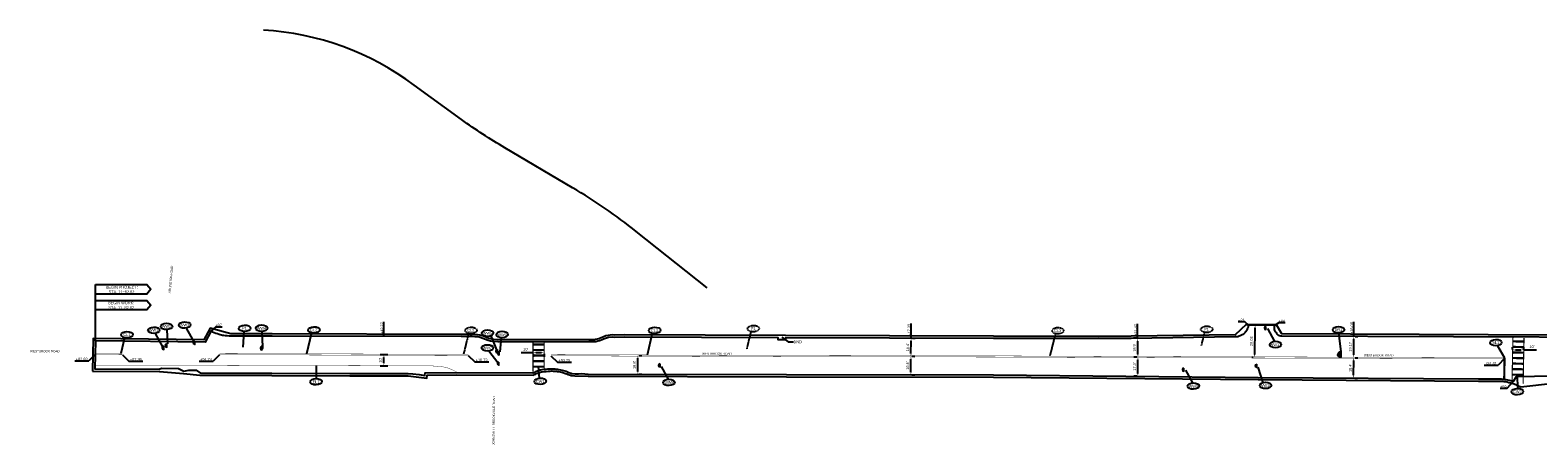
# Model space of a CAD drawing. Header units: feet. Extents: x -492 to 1431835, y -45 to 673052.
# Tile 2 of 7: x 1427771 to 1429129, y 672679 to 673052. Entities that reach past the tile are written whole.
import ezdxf

# ---------------------------------------------------------------- set-up
doc = ezdxf.new("R2010")
doc.units = ezdxf.units.FT
doc.header["$MEASUREMENT"] = 0
for name, pattern in [('B', [0.3, 0.25, -0.05]), ('constlimit', [0]), ('dsolidcl', [0]), ('dsolidcl_WD4', [0]), ('F', [0.15, 0.1, -0.05])]:
    doc.linetypes.add(name, pattern=pattern)
doc.layers.add('DR_P_Storm_Sewer', color=1, linetype='Continuous', true_color=0xff0000)
doc.layers.add('UT_P_Water', color=5, linetype='water', true_color=0x0000ff)
for name, color, linetype in [('GE_X_CL_Tick', 131, 'Continuous'), ('MD_P_CONST_LIMITS', 10, 'constlimit'), ('PM_P_CL_Double_Solid', 2, 'dsolidcl'), ('PM_P_Crosswalk', 7, 'Continuous'), ('PM_P_Crosswalk 24 in.', 7, 'Continuous'), ('PM_P_Edge_Line', 7, 'Continuous'), ('PM_P_Stop_Line', 7, 'Continuous'), ('PM_P_Text', 7, 'Continuous'), ('PV_P_EOP', 6, 'Continuous'), ('SC_Scratch1', 1, 'Continuous'), ('SH_Data', 7, 'Continuous'), ('UT_X_Water_Cells', 141, 'Continuous')]:
    doc.layers.add(name, color=color, linetype=linetype)
doc.styles.add('Slanted', font='font31.shx', dxfattribs={"height": 0.1})
doc.styles.add('Slanted-Normal', font='font31.shx', dxfattribs={"height": 0.1})
doc.styles.get("Standard").update_dxf_attribs({"font": 'font31.shx'})
doc.linetypes.add('water', pattern='A,1.95,-0.05,["W",Slanted,S=1,R=0,X=0,Y=-0.06],-0.15,1.95', length=4.1)
doc.dimstyles.new('COEC', dxfattribs={"dimscale": 13.9, "dimtxt": 0.18, "dimasz": 0.18, "dimexe": 0.18, "dimexo": 0.0625, "dimgap": 0.09, "dimtad": 1, "dimzin": 0, "dimdsep": 46, "dimtxsty": 'Standard', "dimcen": 0.09, "dimclrd": 256, "dimclre": 256, "dimclrt": 256, "dimaunit": 1, "dimadec": 4, "dimazin": 0, "dimtfac": 1, "dimtofl": 0, "dimtmove": 0, "dimatfit": 3, "dimfxl": 1, "dimtolj": 1, "dimtzin": 0, "dimlwd": -1, "dimlwe": -1, "dimarcsym": 0})

# ---------------------------------------------------------------- blocks, each defined once
blk = doc.blocks.new('*D1070')
at = {"layer": 'Defpoints', "color": 0, "linetype": 'dsolidcl_WD4', "transparency": 16777216}
for p in [(1428085.5, 672759.9, 1034.4), (1428090, 672759.9), (1428085.5, 672749.9, 1034.4)]:
    blk.add_point(p, dxfattribs=at)
at = {"layer": 'PM_P_Text', "linetype": 'dsolidcl_WD4', "transparency": 16777216}
for p, q in [((1428086.8, 672759.9), (1428093.6, 672759.9)), ((1428090, 672752.4), (1428090, 672757.4)), ((1428086.7, 672749.9), (1428093.6, 672749.9))]:
    blk.add_line(p, q, dxfattribs=at)
for points in [[(1428089.6, 672757.4), (1428090.4, 672757.4), (1428090, 672759.9)], [(1428089.6, 672752.4), (1428090.4, 672752.4), (1428090, 672749.9)]]:
    blk.add_solid(points, dxfattribs=at)
at = {"layer": 'PM_P_Text', "linetype": 'dsolidcl_WD4', "transparency": 16777216, "insert": (1428086.9, 672754.9), "char_height": 2.5, "attachment_point": 5, "rotation": 89.8479}
blk.add_mtext("\\A1;10'", dxfattribs=at)
blk = doc.blocks.new('*D1072')
at = {"layer": 'Defpoints', "color": 0, "linetype": 'dsolidcl_WD4', "transparency": 16777216}
for p in [(1428318.5, 672759.1, 1035.8), (1428318.7, 672759.1), (1428318.5, 672742.3, 1034.4)]:
    blk.add_point(p, dxfattribs=at)
at = {"layer": 'PM_P_Text', "linetype": 'dsolidcl_WD4', "transparency": 16777216}
for p, q in [((1428318.7, 672744.8), (1428318.7, 672756.6)), ((1428319.8, 672759.1), (1428322.3, 672759.1)), ((1428319.7, 672742.3), (1428322.3, 672742.3))]:
    blk.add_line(p, q, dxfattribs=at)
for points in [[(1428318.3, 672756.6), (1428319.1, 672756.6), (1428318.7, 672759.1)], [(1428318.3, 672744.8), (1428319.1, 672744.8), (1428318.7, 672742.3)]]:
    blk.add_solid(points, dxfattribs=at)
at = {"layer": 'PM_P_Text', "linetype": 'dsolidcl_WD4', "transparency": 16777216, "insert": (1428315.6, 672750.7), "char_height": 2.5, "attachment_point": 5, "rotation": 89.7631}
blk.add_mtext("\\A1;16.8'", dxfattribs=at)
blk = doc.blocks.new('*D1073')
at = {"layer": 'Defpoints', "color": 0, "linetype": 'dsolidcl_WD4', "transparency": 16777216}
for p in [(1428963.2, 672757.1, 1035.3), (1428963.3, 672757.1), (1428963.2, 672738.8, 1034.4)]:
    blk.add_point(p, dxfattribs=at)
at = {"layer": 'PM_P_Text', "linetype": 'dsolidcl_WD4', "transparency": 16777216}
for p, q in [((1428964.5, 672757.1), (1428966.9, 672757.1)), ((1428963.2, 672741.3), (1428963.3, 672754.6)), ((1428964.4, 672738.8), (1428966.8, 672738.8))]:
    blk.add_line(p, q, dxfattribs=at)
for points in [[(1428962.9, 672754.6), (1428963.7, 672754.6), (1428963.3, 672757.1)], [(1428962.8, 672741.3), (1428963.7, 672741.3), (1428963.2, 672738.8)]]:
    blk.add_solid(points, dxfattribs=at)
at = {"layer": 'PM_P_Text', "linetype": 'dsolidcl_WD4', "transparency": 16777216, "insert": (1428960.2, 672748), "char_height": 2.5, "attachment_point": 5, "rotation": 89.8498}
blk.add_mtext("\\A1;18.4'", dxfattribs=at)
blk = doc.blocks.new('*D1074')
at = {"layer": 'Defpoints', "color": 0, "linetype": 'dsolidcl_WD4', "transparency": 16777216}
for p in [(1428769, 672757.7), (1428769.4, 672757.7, 1035.1), (1428769.3, 672740.4, 1034.4)]:
    blk.add_point(p, dxfattribs=at)
at = {"layer": 'PM_P_Text', "linetype": 'dsolidcl_WD4', "transparency": 16777216}
for p, q in [((1428768.1, 672757.7), (1428765.4, 672757.7)), ((1428768.9, 672742.9), (1428769, 672755.2)), ((1428768, 672740.4), (1428765.3, 672740.4))]:
    blk.add_line(p, q, dxfattribs=at)
for points in [[(1428768.5, 672755.2), (1428769.4, 672755.2), (1428769, 672757.7)], [(1428768.5, 672742.9), (1428769.3, 672742.9), (1428768.9, 672740.4)]]:
    blk.add_solid(points, dxfattribs=at)
at = {"layer": 'PM_P_Text', "linetype": 'dsolidcl_WD4', "transparency": 16777216, "insert": (1428765.9, 672749.1), "char_height": 2.5, "attachment_point": 5, "rotation": 89.7603}
blk.add_mtext("\\A1;17.3'", dxfattribs=at)
blk = doc.blocks.new('*D1075')
at = {"layer": 'Defpoints', "color": 0, "linetype": 'dsolidcl_WD4', "transparency": 16777216}
for p in [(1428768.7, 672774.6, 1034.7), (1428768.7, 672774.6), (1428769, 672757.7)]:
    blk.add_point(p, dxfattribs=at)
at = {"layer": 'PM_P_Text', "linetype": 'dsolidcl_WD4', "transparency": 16777216}
for p, q in [((1428767.5, 672774.6), (1428765.1, 672774.6)), ((1428768.9, 672760.2), (1428768.8, 672772.1)), ((1428767.7, 672757.7), (1428765.4, 672757.7))]:
    blk.add_line(p, q, dxfattribs=at)
for points in [[(1428769.2, 672772.1), (1428768.4, 672772.1), (1428768.7, 672774.6)], [(1428769.4, 672760.2), (1428768.5, 672760.2), (1428769, 672757.7)]]:
    blk.add_solid(points, dxfattribs=at)
at = {"layer": 'PM_P_Text', "linetype": 'dsolidcl_WD4', "transparency": 16777216, "insert": (1428765.8, 672766.1), "char_height": 2.5, "attachment_point": 5, "rotation": 90.7534}
blk.add_mtext("\\A1;16.9'", dxfattribs=at)
blk = doc.blocks.new('*D1076')
at = {"layer": 'Defpoints', "color": 0, "linetype": 'dsolidcl_WD4', "transparency": 16777216}
for p in [(1428564.3, 672758.4, 1034.8), (1428564.6, 672758.4), (1428564.2, 672741.7, 1034.4)]:
    blk.add_point(p, dxfattribs=at)
at = {"layer": 'PM_P_Text', "linetype": 'dsolidcl_WD4', "transparency": 16777216}
for p, q in [((1428565.5, 672758.4), (1428568.2, 672758.4)), ((1428564.6, 672744.2), (1428564.6, 672755.9)), ((1428565.5, 672741.7), (1428568.2, 672741.7))]:
    blk.add_line(p, q, dxfattribs=at)
for points in [[(1428564.2, 672755.9), (1428565, 672755.9), (1428564.6, 672758.4)], [(1428564.2, 672744.2), (1428565, 672744.2), (1428564.6, 672741.7)]]:
    blk.add_solid(points, dxfattribs=at)
at = {"layer": 'PM_P_Text', "linetype": 'dsolidcl_WD4', "transparency": 16777216, "insert": (1428561.5, 672750), "char_height": 2.5, "attachment_point": 5, "rotation": 89.913}
blk.add_mtext("\\A1;16.6'", dxfattribs=at)
blk = doc.blocks.new('*D1110')
at = {"layer": 'Defpoints', "color": 0, "linetype": 'dsolidcl_WD4', "transparency": 16777216}
for p in [(1428564.7, 672774.7), (1428564.7, 672774.7), (1428564.6, 672758.4)]:
    blk.add_point(p, dxfattribs=at)
at = {"layer": 'PM_P_Text', "linetype": 'dsolidcl_WD4', "transparency": 16777216}
for p, q in [((1428564.6, 672760.9), (1428564.7, 672772.2)), ((1428565.9, 672774.7), (1428568.3, 672774.7)), ((1428565.9, 672758.4), (1428568.2, 672758.3))]:
    blk.add_line(p, q, dxfattribs=at)
for points in [[(1428564.3, 672772.2), (1428565.1, 672772.2), (1428564.7, 672774.7)], [(1428564.2, 672760.9), (1428565, 672760.9), (1428564.6, 672758.4)]]:
    blk.add_solid(points, dxfattribs=at)
at = {"layer": 'PM_P_Text', "linetype": 'dsolidcl_WD4', "transparency": 16777216, "insert": (1428561.6, 672766.5), "char_height": 2.5, "attachment_point": 5, "rotation": 89.8028}
blk.add_mtext("\\A1;16.4'", dxfattribs=at)
blk = doc.blocks.new('*D1111')
at = {"layer": 'Defpoints', "color": 0, "linetype": 'dsolidcl_WD4', "transparency": 16777216}
for p in [(1428963.4, 672776.3), (1428963.4, 672776.3), (1428963.3, 672757.1)]:
    blk.add_point(p, dxfattribs=at)
at = {"layer": 'PM_P_Text', "linetype": 'dsolidcl_WD4', "transparency": 16777216}
for p, q in [((1428963.3, 672759.6), (1428963.3, 672773.8)), ((1428964.6, 672776.3), (1428967, 672776.3)), ((1428964.5, 672757.1), (1428966.9, 672757.1))]:
    blk.add_line(p, q, dxfattribs=at)
for points in [[(1428962.9, 672773.8), (1428963.8, 672773.8), (1428963.4, 672776.3)], [(1428962.9, 672759.6), (1428963.7, 672759.6), (1428963.3, 672757.1)]]:
    blk.add_solid(points, dxfattribs=at)
at = {"layer": 'PM_P_Text', "linetype": 'dsolidcl_WD4', "transparency": 16777216, "insert": (1428960.3, 672766.9), "char_height": 2.5, "attachment_point": 5, "rotation": 89.7498}
blk.add_mtext('\\A1;19.17', dxfattribs=at)
blk = doc.blocks.new('*D1112')
at = {"layer": 'Defpoints', "color": 0, "linetype": 'dsolidcl_WD4', "transparency": 16777216}
for p in [(1429106.4, 672763.2, 1034.1), (1429116.4, 672764.1), (1429116.4, 672763, 1034.1)]:
    blk.add_point(p, dxfattribs=at)
at = {"layer": 'PM_P_Text', "linetype": 'dsolidcl_WD4', "transparency": 16777216}
for p, q in [((1429106.4, 672764.4), (1429106.4, 672766.6)), ((1429108.9, 672764.1), (1429113.9, 672764.1)), ((1429116.4, 672764.2), (1429116.4, 672766.6)), ((1429116.4, 672764.1), (1429128, 672764.1))]:
    blk.add_line(p, q, dxfattribs=at)
for points in [[(1429108.9, 672764.5), (1429108.9, 672763.7), (1429106.4, 672764.1)], [(1429113.9, 672764.5), (1429113.9, 672763.7), (1429116.4, 672764.1)]]:
    blk.add_solid(points, dxfattribs=at)
at = {"layer": 'PM_P_Text', "linetype": 'dsolidcl_WD4', "transparency": 16777216, "insert": (1429123.8, 672767.1), "char_height": 2.5, "attachment_point": 5}
blk.add_mtext("\\A1;10'", dxfattribs=at)
blk = doc.blocks.new('*D1113')
at = {"layer": 'Defpoints', "color": 0, "linetype": 'dsolidcl_WD4', "transparency": 16777216}
for p in [(1428874.5, 672786.4, 1034.4), (1428874, 672757.4, 1035.3), (1428874, 672757.4)]:
    blk.add_point(p, dxfattribs=at)
at = {"layer": 'PM_P_Text', "linetype": 'dsolidcl_WD4', "transparency": 16777216}
for p, q in [((1428873.2, 672786.4), (1428872, 672786.4)), ((1428874.4, 672783.9), (1428874.1, 672759.9)), ((1428872.8, 672757.4), (1428871.5, 672757.4))]:
    blk.add_line(p, q, dxfattribs=at)
for points in [[(1428874, 672783.9), (1428874.9, 672783.9), (1428874.5, 672786.4)], [(1428873.6, 672759.9), (1428874.5, 672759.9), (1428874, 672757.4)]]:
    blk.add_solid(points, dxfattribs=at)
at = {"layer": 'PM_P_Text', "linetype": 'dsolidcl_WD4', "transparency": 16777216, "insert": (1428871.2, 672771.9), "char_height": 2.5, "attachment_point": 5, "rotation": 89.0829}
blk.add_mtext('\\A1;29.03', dxfattribs=at)
blk = doc.blocks.new('*D1117')
at = {"layer": 'Defpoints', "color": 0, "linetype": 'dsolidcl_WD4', "transparency": 16777216}
for p in [(1428224.3, 672761.7, 1034.8), (1428234.3, 672761.7, 1034.8), (1428234.3, 672761.6)]:
    blk.add_point(p, dxfattribs=at)
at = {"layer": 'PM_P_Text', "linetype": 'dsolidcl_WD4', "transparency": 16777216}
for p, q in [((1428224.3, 672761.6), (1428213.5, 672761.6)), ((1428224.3, 672760.5), (1428224.3, 672758)), ((1428231.8, 672761.6), (1428226.8, 672761.6)), ((1428234.3, 672760.5), (1428234.3, 672758))]:
    blk.add_line(p, q, dxfattribs=at)
for points in [[(1428226.8, 672762), (1428226.8, 672761.2), (1428224.3, 672761.6)], [(1428231.8, 672762), (1428231.8, 672761.2), (1428234.3, 672761.6)]]:
    blk.add_solid(points, dxfattribs=at)
at = {"layer": 'PM_P_Text', "linetype": 'dsolidcl_WD4', "transparency": 16777216, "insert": (1428217.7, 672764.7), "char_height": 2.5, "attachment_point": 5, "rotation": 359.8567}
blk.add_mtext("\\A1;10'", dxfattribs=at)

msp = doc.modelspace()

# ---------------------------------------------------------------- hatches: boundary and pattern name
at = {"layer": 'DR_P_Storm_Sewer'}
h = msp.add_hatch(color=256, dxfattribs=at)
h.dxf.hatch_style = 1
edge = h.paths.add_edge_path()
edge.add_line((1428951.619, 672762.485), (1428951.619, 672757.185))
edge.add_arc((1428951.619, 672759.835), 2.65, 180, 270, ccw=False)
edge.add_arc((1428951.619, 672759.835), 2.65, 90, 180, ccw=False)
at = {"layer": 'UT_P_Water'}
h = msp.add_hatch(color=256, dxfattribs=at)
h.dxf.hatch_style = 1
edge = h.paths.add_edge_path()
edge.add_arc((1428884.28, 672783.881), 1.4, 90, 180)
edge.add_arc((1428884.28, 672783.881), 1.4, 180, 270)
edge.add_line((1428884.28, 672782.481), (1428884.28, 672785.281))
h = msp.add_hatch(color=256, dxfattribs=at)
h.dxf.hatch_style = 1
edge = h.paths.add_edge_path()
edge.add_arc((1427919.728, 672770.561), 1.4, 90, 180)
edge.add_arc((1427919.728, 672770.561), 1.4, 180, 270)
edge.add_line((1427919.728, 672769.161), (1427919.728, 672771.961))
h = msp.add_hatch(color=256, dxfattribs=at)
h.dxf.hatch_style = 1
edge = h.paths.add_edge_path()
edge.add_arc((1427891.792, 672765.996), 1.4, 90, 180)
edge.add_arc((1427891.792, 672765.996), 1.4, 180, 270)
edge.add_line((1427891.792, 672764.596), (1427891.792, 672767.396))
h = msp.add_hatch(color=256, dxfattribs=at)
h.dxf.hatch_style = 1
edge = h.paths.add_edge_path()
edge.add_arc((1427894.516, 672768.048), 1.4, 90, 180)
edge.add_arc((1427894.516, 672768.048), 1.4, 180, 270)
edge.add_line((1427894.516, 672766.648), (1427894.516, 672769.448))
h = msp.add_hatch(color=256, dxfattribs=at)
h.dxf.hatch_style = 1
edge = h.paths.add_edge_path()
edge.add_arc((1427980.231, 672765.634), 1.4, 90, 180)
edge.add_arc((1427980.231, 672765.634), 1.4, 180, 270)
edge.add_line((1427980.231, 672764.234), (1427980.231, 672767.034))
h = msp.add_hatch(color=256, dxfattribs=at)
h.dxf.hatch_style = 1
edge = h.paths.add_edge_path()
edge.add_arc((1428192.229, 672763.012), 1.4, 90, 180)
edge.add_arc((1428192.229, 672763.012), 1.4, 180, 270)
edge.add_line((1428192.229, 672761.612), (1428192.229, 672764.412))
h = msp.add_hatch(color=256, dxfattribs=at)
h.dxf.hatch_style = 1
edge = h.paths.add_edge_path()
edge.add_arc((1428193.76, 672761.06), 1.4, 90, 180)
edge.add_arc((1428193.76, 672761.06), 1.4, 180, 270)
edge.add_line((1428193.76, 672759.66), (1428193.76, 672762.46))
h = msp.add_hatch(color=256, dxfattribs=at)
h.dxf.hatch_style = 1
edge = h.paths.add_edge_path()
edge.add_arc((1428193.613, 672751.844), 1.4, 90, 180)
edge.add_arc((1428193.613, 672751.844), 1.4, 180, 270)
edge.add_line((1428193.613, 672750.444), (1428193.613, 672753.244))
h = msp.add_hatch(color=256, dxfattribs=at)
h.dxf.hatch_style = 1
edge = h.paths.add_edge_path()
edge.add_arc((1428338.677, 672750.155), 1.4, 90, 180)
edge.add_arc((1428338.677, 672750.155), 1.4, 180, 270)
edge.add_line((1428338.677, 672748.755), (1428338.677, 672751.555))
h = msp.add_hatch(color=256, dxfattribs=at)
h.dxf.hatch_style = 1
edge = h.paths.add_edge_path()
edge.add_arc((1428810.415, 672746.368), 1.4, 90, 180)
edge.add_arc((1428810.415, 672746.368), 1.4, 180, 270)
edge.add_line((1428810.415, 672744.968), (1428810.415, 672747.768))
h = msp.add_hatch(color=256, dxfattribs=at)
h.dxf.hatch_style = 1
edge = h.paths.add_edge_path()
edge.add_arc((1428876.055, 672749.776), 1.4, 90, 180)
edge.add_arc((1428876.055, 672749.776), 1.4, 180, 270)
edge.add_line((1428876.055, 672748.376), (1428876.055, 672751.176))

# ---------------------------------------------------------------- linework, layer by layer
at = {"layer": 'DR_P_Storm_Sewer', "elevation": 1035.581, "flags": 128}
msp.add_lwpolyline([(1428951.619, 672762.485), (1428951.619, 672757.185, -0.41421356), (1428948.969, 672759.835, -0.41421356), (1428951.619, 672762.485)], format="xyb", dxfattribs=at)
at = {"layer": 'MD_P_CONST_LIMITS', "elevation": 1034.352, "flags": 128}
msp.add_lwpolyline([(1427827.758, 672745.117), (1427888.022, 672744.821), (1427909.717, 672742.924), (1427924.4, 672741.286), (1427989.112, 672741.138), (1428059.286, 672740.881), (1428111.803, 672740.822), (1428128.565, 672738.812), (1428128.991, 672741.502), (1428155.104, 672741.717), (1428224.718, 672741.362, -0.03239112), (1428228.298, 672743.203, -0.03409391), (1428230.93, 672744.14, -0.03964832), (1428232.673, 672744.483, -0.01158039), (1428239.706, 672745.133, -0.03490587), (1428242.522, 672745.13, -0.02151343), (1428247.27, 672744.589), (1428250.139, 672744.037), (1428253.576, 672743.008, 0.01677491), (1428255.931, 672742.038), (1428257.954, 672741.323, 0.05535042), (1428259.142, 672741.028), (1428261.984, 672740.728), (1428273.889, 672740.403), (1428452.474, 672739.889), (1428638.993, 672739.611), (1428877.347, 672737.386), (1429075.687, 672735.986), (1429086.05, 672736.072), (1429094.544, 672735.982, -0.04207631), (1429099.909, 672735.569, -0.02182935), (1429105.87, 672734.126, -0.05311021), (1429113.629, 672730.962), (1429169.801, 672737.239), (1429243.41, 672736.349), (1429243.561, 672732.825), (1429267.568, 672735.87), (1429289.773, 672737.856), (1429311.324, 672737.697), (1429644.689, 672737.11), (1429782.491, 672736.351), (1430006.185, 672736.012), (1430007.747, 672735.892, -0.03136758), (1430012.468, 672735.948, -0.03121253), (1430013.912, 672735.784, -0.01206369), (1430018.151, 672734.925, -0.02875803), (1430019.713, 672734.474, -0.04332075), (1430021.83, 672733.514, -0.03065396), (1430024.792, 672731.601, -0.03317954), (1430027.91, 672728.97, -0.03689013), (1430030.32, 672726.275, -0.02318626), (1430031.977, 672723.902), (1430033.009, 672722.003), (1430033.478, 672720.809), (1430035.148, 672715.305), (1430063.151, 672714.462, -0.04055503), (1430063.819, 672718.427, -0.04767592), (1430064.088, 672719.178, -0.01032221), (1430065.696, 672722.431, -0.02079651), (1430066.531, 672723.885, -0.01486787), (1430067.805, 672725.776, -0.01629566), (1430069.059, 672727.409, -0.03380046), (1430070.491, 672728.929, -0.02318155), (1430072.974, 672731.027, -0.03566228), (1430074.358, 672731.942, -0.01354041), (1430078.785, 672734.279, -0.04982657), (1430080.496, 672734.921, -0.0279608), (1430083.851, 672735.613), (1430279.569, 672735.233), (1430279.569, 672735.2), (1430339.48, 672735.037), (1430340.673, 672735.139, -0.04224886), (1430344.771, 672734.792, -0.03628035), (1430346.036, 672734.48, -0.01292374), (1430349.246, 672733.344, -0.08783617), (1430350.182, 672732.783), (1430394.943, 672732.884), (1430396.061, 672733.399), (1430398.243, 672734.234, -0.05310514), (1430399.845, 672734.626, -0.03798702), (1430402.518, 672734.78), (1430509.344, 672734.427), (1430627.097, 672734.516), (1430629.062, 672734.036), (1430637.161, 672733.298), (1430638.933, 672733.283), (1430686.508, 672732.869, -0.10664297), (1430689.153, 672733.947, -0.0689195), (1430692.663, 672734.076), (1430938.496, 672733.532), (1430953.771, 672733.689), (1430955.718, 672733.55), (1430959.716, 672732.572, -0.03990513), (1430960.847, 672732.12), (1430964.081, 672730.44), (1430964.865, 672732.63), (1430993.634, 672731.622), (1430994.214, 672729.754), (1431007.909, 672729.711), (1431008.266, 672731.108), (1431034.861, 672730.86), (1431035.941, 672728.796), (1431038.19, 672729.769), (1431039.861, 672730.398), (1431042.061, 672730.984), (1431045.013, 672731.289), (1431196.267, 672730.842), (1431197.706, 672730.743), (1431396.072, 672730.102), (1431396.172, 672729.181), (1431406.768, 672729.175), (1431408.352, 672730.243), (1431501.352, 672729.799), (1431501.352, 672771.905), (1431249.894, 672772.376), (1431246.754, 672772.614), (1431244.308, 672772.984), (1431241.92, 672773.468), (1431240.007, 672773.947), (1431239.153, 672772.585), (1431180.288, 672771.4), (1431179.36, 672772.948), (1431175.321, 672771.079), (1431170.262, 672770.579), (1431163.616, 672770.484), (1431004.782, 672771.131), (1431001.916, 672771.163), (1431000.504, 672771.528), (1430982.671, 672772.559), (1430960.359, 672772.169), (1430958.442, 672771.321), (1430954.698, 672771.129), (1430947.668, 672771.188), (1430627.802, 672771.811), (1430620.822, 672771.918), (1430535.413, 672772.161, -0.27856468), (1430526.468, 672778.994), (1430498.545, 672780.661), (1430496.705, 672780.279, -0.19480965), (1430487.125, 672772.704), (1430485.182, 672772.328), (1430480.71, 672772.138), (1430466.349, 672772.207), (1430381.477, 672772.616), (1430328.798, 672772.74), (1430323.856, 672772.397), (1430320.738, 672772.713), (1430316.893, 672773.537), (1430314.037, 672774.276), (1430313.582, 672772.705), (1430246.173, 672773.495), (1430245.212, 672774.709), (1430241.296, 672773.251), (1430237.891, 672772.693), (1430232.693, 672772.709), (1430229.539, 672772.907), (1430025.902, 672773.271), (1430005.754, 672773.475), (1429999.372, 672773.416), (1429860.109, 672773.882), (1429851.255, 672774.223), (1429844.361, 672775.394), (1429843.775, 672774.005), (1429772.178, 672774.742), (1429768.745, 672773.976), (1429759.605, 672774.004), (1429643.581, 672774.201), (1429323.443, 672775.131), (1429220.615, 672779.201), (1429218.732, 672778.301), (1429217.346, 672777.845, -0.04797855), (1429213.545, 672777.246), (1429207.869, 672777.235), (1428898.653, 672778.585), (1428893.866, 672786.627), (1428866.488, 672787.005), (1428856.628, 672777.825), (1428763.024, 672776.553), (1428733.633, 672776.289), (1428639.057, 672776.463), (1428451.703, 672777.108), (1428307.065, 672777.655), (1428297.796, 672777.454), (1428295.498, 672777.63), (1428291.883, 672777.219), (1428289.81, 672776.757), (1428287.055, 672775.632), (1428285.713, 672775.134), (1428284.235, 672774.478), (1428283.535, 672774.232), (1428282.033, 672773.81), (1428280.531, 672773.431), (1428279.805, 672773.323), (1428278.119, 672773.293), (1428274.471, 672773.275), (1428195.478, 672773.492), (1428192.627, 672773.314), (1428188.901, 672773.639), (1428186.394, 672774.04), (1428184.539, 672774.55), (1428182.361, 672775.279), (1428179.718, 672776.389), (1428176.408, 672777.432), (1428174.421, 672777.765), (1428171.989, 672777.937), (1428169.563, 672778.081), (1428167.79, 672778.122), (1428164.905, 672778.055), (1428159.466, 672778.113), (1427989.373, 672778.577), (1427952.143, 672778.587), (1427933.596, 672783.649), (1427927.967, 672773.156), (1427828.339, 672774.326)], format="xyb", close=True, dxfattribs=at)
at = {"layer": 'PM_P_CL_Double_Solid'}
msp.add_lwpolyline([(1428381.227, 672819.968), (1428317.223, 672870.832, 0.03477819), (1428259.962, 672910.172), (1428198.975, 672946.105, -0.02326793), (1428160.045, 672971.554), (1428117.175, 673002.516, 0.14755582), (1427981.54, 673052.092)], format="xyb", dxfattribs=at)
at = {"layer": 'PM_P_CL_Double_Solid', "linetype": 'dsolidcl_WD4', "const_width": 0.33, "flags": 128}
for points in [[(1427830.061, 672760.018), (1427854.595, 672759.848)], [(1427830.068, 672761.018), (1427854.601, 672760.848)], [(1427941.981, 672759.787), (1428165.959, 672759.192)], [(1427941.993, 672760.787), (1428165.962, 672760.192)], [(1428240.476, 672758.897), (1428270.826, 672758.771), (1428331.526, 672758.52), (1428390.191, 672758.278), (1428448.858, 672758.036), (1428639.249, 672757.747), (1428809.441, 672757.035), (1429099.036, 672756.276)], [(1428240.48, 672759.896), (1428270.83, 672759.771), (1428331.53, 672759.52), (1428390.196, 672759.278), (1428448.86, 672759.036), (1428639.251, 672758.747), (1428809.445, 672758.035), (1429099.039, 672757.276)], [(1429100.038, 672756.273), (1429100.042, 672756.273)]]:
    msp.add_lwpolyline(points, dxfattribs=at)
at = {"layer": 'PM_P_Crosswalk', "const_width": 1, "flags": 128}
for points, elevation in [([(1428224.302, 672771.171), (1428224.236, 672744.646)], 1034.818), ([(1428234.302, 672771.167), (1428234.242, 672747.01)], 1034.818), ([(1429105.882, 672736.722), (1429106.672, 672775.116)], 1034.13), ([(1429115.82, 672733.598), (1429116.67, 672774.91)], 1034.13)]:
    msp.add_lwpolyline(points, dxfattribs=dict(at, elevation=elevation))
at = {"layer": 'PM_P_Crosswalk 24 in.', "linetype": 'dsolidcl_WD4', "const_width": 2, "flags": 128}
for points, elevation in [([(1428234.297, 672769.024), (1428224.297, 672769.049)], 1034.818), ([(1429116.603, 672771.661), (1429106.605, 672771.867)], 1034.13), ([(1428234.272, 672759.018), (1428224.272, 672759.105)], 1034.818), ([(1428234.284, 672764.024), (1428224.284, 672764.049)], 1034.818), ([(1429116.427, 672756.661), (1429106.277, 672756.876)], 1034.13), ([(1429116.398, 672761.663), (1429106.4, 672761.869)], 1034.13), ([(1429116.425, 672766.664), (1429106.427, 672766.87)], 1034.13), ([(1428234.247, 672749.024), (1428224.247, 672749.049)], 1034.818), ([(1428234.259, 672754.024), (1428224.259, 672754.049)], 1034.818), ([(1429115.986, 672741.668), (1429105.988, 672741.873)], 1034.13), ([(1429116.089, 672746.667), (1429106.091, 672746.872)], 1034.13), ([(1429116.192, 672751.666), (1429106.194, 672751.871)], 1034.13)]:
    msp.add_lwpolyline(points, dxfattribs=dict(at, elevation=elevation))
at = {"layer": 'PM_P_Edge_Line', "linetype": 'dsolidcl_WD4', "const_width": 0.33, "elevation": 1034.352, "flags": 128}
msp.add_lwpolyline([(1427829.866, 672750.532), (1427920.778, 672750.345), (1428122.688, 672749.788), (1428126.546, 672749.724, -0.00994768), (1428131.449, 672749.783, -0.01655671), (1428134.393, 672749.663, -0.0052127), (1428140.829, 672749.118, -0.01175015), (1428143.675, 672748.78, -0.05540286), (1428148.374, 672747.567, -0.03536547), (1428155.259, 672744.377), (1428156.408, 672743.71)], format="xyb", dxfattribs=at)
at = {"layer": 'PM_P_Stop_Line', "const_width": 2, "elevation": 1034.611, "flags": 128}
msp.add_lwpolyline([(1429098.839, 672738.277), (1429099.043, 672756.887)], dxfattribs=at)
at = {"layer": 'PM_P_Text'}
for points, elevation in [([(1427912.045, 672783.802), (1427918.738, 672771.551)], 1035.074), ([(1428885.725, 672783.289), (1428891.929, 672771.821)], 1081.954), ([(1427980.107, 672780.8), (1427980.698, 672766.938)], 1035.074), ([(1428186.405, 672776.893), (1428191.501, 672764.201)], 1035.074), ([(1428195.545, 672775.167), (1428194.473, 672762.306)], 2069.771), ([(1428184.605, 672763.184), (1428192.623, 672752.834)], 1035.074), ([(1429092.648, 672767.932), (1429099.043, 672756.887)], 1034.611), ([(1428028.943, 672750.047), (1428029.026, 672738.389)], 1034.352), ([(1428228.944, 672749.127), (1428229.963, 672738.701)], 1081.954), ([(1428339.613, 672749.201), (1428345.926, 672737.735)], 1081.954), ([(1428811.841, 672745.899), (1428818.154, 672734.432)], 1081.954), ([(1428876.833, 672748.645), (1428881.386, 672734.628)], 1081.954), ([(1429110.53, 672741.403), (1429110.681, 672729.43)], 1081.954)]:
    msp.add_lwpolyline(points, dxfattribs=dict(at, elevation=elevation))
at = {"layer": 'PM_P_Text', "linetype": 'dsolidcl_WD4', "flags": 128}
for points, elevation in [([(1427934.327, 672780.781), (1427938.926, 672785.001), (1427944.329, 672785.001)], 0.021), ([(1428868.481, 672786.478), (1428865.3, 672789.435), (1428859.303, 672789.435)], 1034.352), ([(1428891.859, 672786.155), (1428896.171, 672788.744), (1428901.574, 672788.744)], 1034.352), ([(1428448.309, 672775.621), (1428454.085, 672771.47)], 1034.885), ([(1428454.085, 672771.47), (1428458.86, 672771.47)], 1034.885)]:
    msp.add_lwpolyline(points, dxfattribs=dict(at, elevation=elevation))
for points in [[(1428090.039, 672776.302), (1428090.039, 672789.444)], [(1428564.66, 672774.719), (1428564.66, 672787.861)], [(1428768.746, 672774.63), (1428768.746, 672787.772)], [(1428963.359, 672776.303), (1428963.359, 672789.445)], [(1427830.061, 672760.018), (1427824.262, 672754.219)], [(1427854.59, 672759.848), (1427860.39, 672754.049)], [(1427941.981, 672759.787), (1427936.181, 672753.987)], [(1428165.959, 672759.192), (1428171.758, 672753.392)], [(1428240.476, 672758.897), (1428246.275, 672753.097)], [(1429099.036, 672756.276), (1429093.237, 672750.476)], [(1427811.652, 672754.219), (1427824.262, 672754.219)], [(1427860.39, 672754.049), (1427872.999, 672754.049)], [(1427923.572, 672753.987), (1427936.181, 672753.987)], [(1428171.758, 672753.392), (1428184.368, 672753.392)], [(1428246.275, 672753.097), (1428258.885, 672753.097)], [(1429080.627, 672750.476), (1429093.237, 672750.476)], [(1429107.076, 672735.854), (1429101.022, 672729.385), (1429095.025, 672729.385)]]:
    msp.add_lwpolyline(points, dxfattribs=at)
at = {"layer": 'PM_P_Text'}
for points in [[(1427856.506, 672775.155), (1427853.037, 672760.859)], [(1427884.17, 672779.064), (1427890.802, 672766.986)], [(1427894.62, 672782.45), (1427895.146, 672769.477)], [(1427963.9, 672780.735), (1427963.01, 672766.595)], [(1428024.785, 672779.457), (1428020.187, 672760.579)], [(1428331.642, 672779.1), (1428326.949, 672759.539)], [(1428949.694, 672779.403), (1428951.619, 672762.502)]]:
    msp.add_lwpolyline(points, dxfattribs=at)
at = {"layer": 'PM_P_Text', "linetype": 'F'}
for points in [[(1428166.262, 672779.081), (1428161.664, 672760.203)], [(1428420.477, 672780.677), (1428416.552, 672764.687)], [(1428694.62, 672778.77), (1428689.613, 672758.536)], [(1428828.769, 672779.973), (1428825.994, 672768.121)]]:
    msp.add_lwpolyline(points, dxfattribs=at)
at = {"layer": 'PM_P_Text'}
for centre in [(1427882.785, 672781.833), (1427894.374, 672785.336), (1427910.634, 672786.567, 1081.954), (1427964.631, 672783.61), (1427979.841, 672783.684, 1081.954), (1428027.006, 672782.109), (1428333.837, 672781.759), (1428949.674, 672782.295), (1427858.721, 672777.809), (1428183.397, 672779.217, 1081.954), (1428196.462, 672778.028, 2116.651), (1428892.844, 672768.986, 1196.104), (1429091.263, 672770.701, 1034.611), (1428183.193, 672765.949, 1081.954), (1428028.954, 672735.496, 1034.352), (1428230.771, 672735.856, 1081.954), (1428346.734, 672734.889, 1081.954), (1428818.962, 672731.587, 1081.954), (1428883.954, 672732.144, 1081.954), (1429110.662, 672726.537, 1081.954)]:
    msp.add_ellipse(centre, major_axis=(-5.24, -0.11), ratio=0.5517123, dxfattribs=at)
at = {"layer": 'PM_P_Text', "linetype": 'F'}
for centre in [(1428168.483, 672781.734), (1428422.712, 672783.326), (1428696.869, 672781.415), (1428830.922, 672782.642)]:
    msp.add_ellipse(centre, major_axis=(-5.24, -0.11), ratio=0.5517123, dxfattribs=at)
at = {"layer": 'PV_P_EOP', "elevation": 1034.352, "flags": 128}
msp.add_lwpolyline([(1429207.867, 672775.235), (1428898.686, 672776.585, -0.08019028), (1428896.417, 672776.872, -0.12024367), (1428895.086, 672777.643, -0.03689915), (1428893.921, 672778.938, -0.03451674), (1428892.886, 672780.485, -0.05045963), (1428892.338, 672781.713, -0.03908648), (1428891.924, 672783.397), (1428891.859, 672786.155), (1428868.481, 672786.478, -0.03017346), (1428868.213, 672784.785, -0.0792297), (1428867.422, 672782.777, -0.03040942), (1428865.495, 672779.925, -0.05864911), (1428864.247, 672778.644, -0.04178633), (1428862.713, 672777.6, -0.02870578), (1428860.292, 672776.409, -0.06032466), (1428858.868, 672776.001, -0.0398907), (1428856.64, 672775.825), (1428763.047, 672774.553), (1428733.64, 672774.289), (1428639.052, 672774.463), (1428451.696, 672775.108), (1428451.689, 672773.108), (1428444.943, 672773.134), (1428444.95, 672775.134), (1428307.083, 672775.655), (1428297.741, 672775.452), (1428295.534, 672775.621), (1428292.214, 672775.244), (1428290.41, 672774.842), (1428287.781, 672773.768), (1428286.467, 672773.281), (1428284.974, 672772.618), (1428284.138, 672772.324), (1428282.548, 672771.878), (1428280.924, 672771.468), (1428279.972, 672771.326), (1428278.142, 672771.293), (1428274.473, 672771.275), (1428195.538, 672771.492), (1428192.603, 672771.308), (1428188.655, 672771.653), (1428185.97, 672772.083), (1428183.956, 672772.636), (1428181.655, 672773.406), (1428179.029, 672774.509), (1428175.94, 672775.482), (1428174.184, 672775.777), (1428171.859, 672775.942), (1428169.48, 672776.082), (1428167.79, 672776.122), (1428164.918, 672776.055), (1428159.453, 672776.113), (1427989.37, 672776.577), (1427952.149, 672776.587, -0.03418431), (1427945.793, 672776.981, -0.05108424), (1427941.64, 672777.963, -0.00836312), (1427935.83, 672780.091, -0.03132325), (1427934.327, 672780.781), (1427929.156, 672771.142), (1427830.299, 672772.303), (1427829.798, 672747.107), (1427829.798, 672747.107), (1427887.595, 672746.823), (1427889.801, 672747.823), (1427905.086, 672747.346), (1427909.955, 672745.026), (1427914.333, 672746.003), (1427920.88, 672746.005), (1427925.002, 672743.285), (1427989.118, 672743.138), (1428059.291, 672742.881), (1428111.844, 672742.822), (1428115.958, 672742.656), (1428121.643, 672741.912), (1428126.901, 672741.095), (1428127.28, 672743.488), (1428155.101, 672743.717), (1428224.179, 672743.365, -0.02810699), (1428227.5, 672745.037, -0.03409391), (1428230.389, 672746.065, -0.03964832), (1428232.443, 672746.47, -0.01158039), (1428239.568, 672747.128, -0.03490587), (1428242.663, 672747.125, -0.02165951), (1428247.615, 672746.559), (1428250.616, 672745.982), (1428254.279, 672744.885, 0.01757058), (1428256.614, 672743.918), (1428258.636, 672743.203, 0.05451777), (1428259.383, 672743.013), (1428262.132, 672742.723), (1428263.271, 672742.674), (1428265.168, 672742.747), (1428267.83, 672742.843), (1428273.964, 672742.403), (1428452.478, 672741.889), (1428639.004, 672741.611), (1428877.363, 672739.386), (1429075.686, 672737.986), (1429086.052, 672738.072), (1429094.548, 672737.982, -0.04218688), (1429100.262, 672737.538, -0.02194237), (1429106.425, 672736.048, -0.00408998), (1429107.076, 672735.854), (1429109.965, 672740.251), (1429174.832, 672741.343)], format="xyb", dxfattribs=at)
at = {"layer": 'SC_Scratch1', "linetype": 'dsolidcl_WD4', "elevation": 1034.352, "flags": 128}
msp.add_lwpolyline([(1428866.488, 672787.005), (1428893.866, 672786.627)], dxfattribs=at)
at = {"layer": 'SH_Data', "elevation": 1034.352}
msp.add_lwpolyline([(1427830.299, 672772.303), (1427830.299, 672822.993)], dxfattribs=at)
at = {"layer": 'UT_P_Water', "flags": 128}
for points, elevation in [([(1428884.28, 672785.281, 0.41421356), (1428882.88, 672783.881, 0.41421356), (1428884.28, 672782.481), (1428884.28, 672785.281)], 1035.311), ([(1427919.728, 672771.961, 0.41421356), (1427918.328, 672770.561, 0.41421356), (1427919.728, 672769.161), (1427919.728, 672771.961)], 1035.074), ([(1427891.792, 672767.396, 0.41421356), (1427890.392, 672765.996, 0.41421356), (1427891.792, 672764.596), (1427891.792, 672767.396)], 1035.253), ([(1427894.516, 672769.448, 0.41421356), (1427893.116, 672768.048, 0.41421356), (1427894.516, 672766.648), (1427894.516, 672769.448)], 1035.28), ([(1428192.229, 672764.412, 0.41421356), (1428190.829, 672763.012, 0.41421356), (1428192.229, 672761.612), (1428192.229, 672764.412)], 1034.697), ([(1428193.76, 672762.46, 0.41421356), (1428192.36, 672761.06, 0.41421356), (1428193.76, 672759.66), (1428193.76, 672762.46)], 1034.615), ([(1428193.613, 672753.244, 0.41421356), (1428192.213, 672751.844, 0.41421356), (1428193.613, 672750.444), (1428193.613, 672753.244)], 1034.523), ([(1428338.677, 672751.555, 0.41421356), (1428337.277, 672750.155, 0.41421356), (1428338.677, 672748.755), (1428338.677, 672751.555)], 1035.676), ([(1428810.415, 672747.768, 0.41421356), (1428809.015, 672746.368, 0.41421356), (1428810.415, 672744.968), (1428810.415, 672747.768)], 1035.131), ([(1428876.055, 672751.176, 0.41421356), (1428874.655, 672749.776, 0.41421356), (1428876.055, 672748.376), (1428876.055, 672751.176)], 1035.239)]:
    msp.add_lwpolyline(points, format="xyb", dxfattribs=dict(at, elevation=elevation))
msp.add_lwpolyline([(1427980.231, 672767.034, 0.41421356), (1427978.831, 672765.634, 0.41421356), (1427980.231, 672764.234), (1427980.231, 672767.034)], format="xyb", dxfattribs=at)
at = {"layer": 'UT_X_Water_Cells', "linetype": 'Continuous', "lineweight": 0}
for p, q in [((1427980.828, 672767.643), (1427979.596, 672767.643)), ((1427980.213, 672767.027), (1427980.213, 672768.259))]:
    msp.add_line(p, q, dxfattribs=at)
at = {"layer": 'UT_X_Water_Cells', "linetype": 'Continuous', "lineweight": 0, "flags": 128}
msp.add_lwpolyline([(1427979.596, 672766.465), (1427979.904, 672764.795), (1427980.213, 672766.465), (1427980.523, 672764.795), (1427980.83, 672766.465)], dxfattribs=at)
at = {"layer": 'UT_X_Water_Cells', "linetype": 'Continuous', "lineweight": 0, "extrusion": (0, 0, -1)}
msp.add_arc((-1427980.212, 672765.672), 1.356, 330.018361, 29.981639, dxfattribs=at)
at = {"layer": 'UT_X_Water_Cells', "linetype": 'Continuous', "lineweight": 0}
for start, end in [(60.018361, 120.015742), (239.984258, 299.981639), (330.018361, 29.981639)]:
    msp.add_arc((1427980.212, 672765.672), 1.356, start, end, dxfattribs=at)

# ---------------------------------------------------------------- texts
at = {"layer": 'GE_X_CL_Tick', "char_height": 2, "attachment_point": 1}
for s, width, insert, rotation in [('ARLINGTON ROAD', 42.50896, (1427896.022, 672815.338), 84.819167), ('WESTBROOK ROAD', 42.50896, (1427771.426, 672764.009), 359.859513), ('WESTBROOK ROAD', 42.50896, (1428376.586, 672761.789), 359.859513), ('WESTBROOK ROAD', 42.50896, (1428972.445, 672760.325), 359.859513), ('JOHNSVILLE BROOKVILLE ROAD', 55.8457, (1428187.695, 672678.57), 89.352062)]:
    msp.add_mtext_dynamic_manual_height_columns(s, width=width, gutter_width=10, heights=[0], dxfattribs=dict(at, insert=insert, rotation=rotation))
at = {"layer": 'PM_P_Text', "char_height": 2.5, "width": 0.77162, "attachment_point": 5, "style": 'Slanted-Normal'}
for s, insert in [('WW1', (1427882.647, 672781.913)), ('WW2', (1427894.237, 672785.415)), ('WW3', (1427910.583, 672786.478, 1035.074)), ('+87', (1427941.154, 672786.443, -1162.549)), ('P1', (1427964.493, 672783.69)), ('WW4', (1427979.79, 672783.595, 1035.074)), ('CL2', (1428026.868, 672782.189)), ('CL2', (1428168.345, 672781.813)), ('CL3', (1428333.699, 672781.839)), ('P1', (1428422.574, 672783.406)), ('P1', (1428830.784, 672782.721)), ('+21', (1428862.226, 672790.977, -128.197)), ('+44', (1428898.399, 672790.187, -128.218)), ('DR1', (1428949.539, 672782.374)), ('CL1', (1427858.583, 672777.889)), ('WW5', (1428183.346, 672779.128, 1035.074)), ('WW6', (1428196.411, 672777.939, 2069.771)), ('DND', (1428462.609, 672771.424, 1034.885)), ('WW11', (1428892.794, 672768.887, 1035.074)), ('SL1', (1429091.125, 672770.781, 1034.611)), ('+82.83', (1427817.882, 672755.821)), ('+07.36', (1427866.62, 672755.651)), ('+94.74', (1427929.802, 672755.589)), ('+18.73', (1428177.988, 672754.994)), ('WW7', (1428183.142, 672765.859, 1035.074)), ('+93.25', (1428252.505, 672754.699)), ('+51.81', (1429086.857, 672752.078)), ('EL1', (1428028.903, 672735.406, 987.472)), ('CW1', (1428230.72, 672735.766, 1035.074)), ('WW8', (1428346.683, 672734.8, 1035.074)), ('WW9', (1428818.911, 672731.497, 1035.074)), ('WW10', (1428883.903, 672732.055, 1035.074)), ('+59', (1429097.947, 672730.927, -1162.549)), ('CW2', (1429110.611, 672726.448, 1035.074))]:
    msp.add_mtext(s, dxfattribs=dict(at, insert=insert))
at = {"layer": 'PM_P_Text', "char_height": 2.5, "width": 0.77162, "attachment_point": 5, "rotation": 90, "style": 'Slanted-Normal'}
for s, insert in [('+42.77', (1428088.3, 672783.785)), ('+17.39', (1428562.921, 672782.202)), ('+21.47', (1428767.007, 672782.114)), ('+16.08', (1428961.62, 672783.786))]:
    msp.add_mtext(s, dxfattribs=dict(at, insert=insert))
at = {"layer": 'PM_P_Text', "linetype": 'B', "insert": (1428696.731, 672781.495), "char_height": 2.5, "width": 0.77162, "attachment_point": 5, "style": 'Slanted-Normal'}
msp.add_mtext('CL3', dxfattribs=at)
at = {"layer": 'SH_Data', "insert": (1427854.091, 672820.562, 1034.352), "char_height": 2.5, "width": 29.26266, "attachment_point": 5, "style": 'Slanted-Normal', "bg_fill": 3, "box_fill_scale": 1.5, "bg_fill_color": 256, "bg_fill_transparency": 0}
msp.add_mtext('BEGIN PROJECT:', dxfattribs=at)
at = {"layer": 'SH_Data', "char_height": 2.5, "width": 70, "attachment_point": 5, "style": 'Slanted-Normal'}
for s, insert in [('STA. 11+82.82', (1427853.461, 672802.198, 1034.352)), ('BEGIN WORK:', (1427853.461, 672806.496, 1034.352))]:
    msp.add_mtext(s, dxfattribs=dict(at, insert=insert))

# ---------------------------------------------------------------- dimensions: what is measured, and where the dimension line sits
at = {"layer": 'PM_P_Text', "linetype": 'dsolidcl_WD4'}
dim = msp.add_aligned_dim(p1=(1428874.486, 672786.395, 1034.352), p2=(1428874.022, 672757.366, 1035.304), distance=0, dimstyle='COEC', override={"dimscale": 20, "dimtxt": 0.125, "dimasz": 0.125, "dimexe": 0.125}, dxfattribs=at)
dim.commit()
dim.dimension.update_dxf_attribs({"geometry": '*D1113', "text_midpoint": (1428871.204, 672771.929)})
for base, p1, p2, angle, text, picture, middle in [((1428564.677, 672774.719), (1428564.604, 672758.36), (1428564.66, 672774.719), 89.802752, "16.4'", '*D1110', (1428564.649, 672766.52)), ((1428089.994, 672759.894), (1428085.478, 672749.891, 1034.352), (1428085.504, 672759.905, 1034.352), 89.847867, "10'", '*D1070', (1428089.981, 672754.886)), ((1428234.278, 672761.587), (1428224.278, 672761.74, 1034.818), (1428234.278, 672761.715, 1034.818), 359.856736, "10'", '*D1117', (1428217.657, 672761.629))]:
    dim = msp.add_linear_dim(base=base, p1=p1, p2=p2, angle=angle, text=text, dimstyle='COEC', override={"dimscale": 20, "dimtxt": 0.125, "dimasz": 0.125}, dxfattribs=at)
    dim.commit()
    dim.dimension.update_dxf_attribs({"geometry": picture, "text_midpoint": middle, "dimtype": 161})
for p1, p2, distance, text, override, picture, middle in [((1428768.968, 672757.704), (1428768.745, 672774.628, 1034.689), 0, "16.9'", {"dimscale": 20, "dimtxt": 0.125, "dimasz": 0.125, "dimtad": 4}, '*D1075', (1428765.807, 672766.126)), ((1428318.463, 672742.275, 1034.352), (1428318.532, 672759.074, 1035.809), -0.199, "16.8'", {"dimscale": 20, "dimtxt": 0.125, "dimasz": 0.125}, '*D1072', (1428315.646, 672750.686)), ((1428564.243, 672741.722, 1034.352), (1428564.268, 672758.361, 1034.768), -0.336, "16.6'", {"dimscale": 20, "dimtxt": 0.125, "dimasz": 0.125}, '*D1076', (1428561.541, 672750.046)), ((1428769.281, 672740.395, 1034.352), (1428769.353, 672757.703, 1035.117), 0.385, "17.3'", {"dimscale": 20, "dimtxt": 0.125, "dimasz": 0.125}, '*D1074', (1428765.882, 672749.063)), ((1428963.176, 672738.78, 1034.352), (1428963.224, 672757.132, 1035.287), -0.051, "18.4'", {"dimscale": 20, "dimtxt": 0.125, "dimasz": 0.125}, '*D1073', (1428960.201, 672747.964))]:
    dim = msp.add_aligned_dim(p1=p1, p2=p2, distance=distance, text=text, dimstyle='COEC', override=override, dxfattribs=at)
    dim.commit()
    dim.dimension.update_dxf_attribs({"geometry": picture, "text_midpoint": middle})
dim = msp.add_linear_dim(base=(1428963.359, 672776.303), p1=(1428963.275, 672757.132), p2=(1428963.359, 672776.303), angle=89.749827, dimstyle='COEC', override={"dimscale": 20, "dimtxt": 0.125, "dimasz": 0.125}, dxfattribs=at)
dim.commit()
dim.dimension.update_dxf_attribs({"geometry": '*D1111', "text_midpoint": (1428963.318, 672766.932), "dimtype": 161})
dim = msp.add_linear_dim(base=(1429116.425, 672764.072), p1=(1429106.427, 672763.181, 1034.13), p2=(1429116.425, 672762.976, 1034.13), text="10'", dimstyle='COEC', override={"dimscale": 20, "dimtxt": 0.125, "dimasz": 0.125, "dimexe": 0.125}, dxfattribs=at)
dim.commit()
dim.dimension.update_dxf_attribs({"geometry": '*D1112', "text_midpoint": (1429123.842, 672764.072), "dimtype": 160})

# ---------------------------------------------------------------- next in the draw order: texts
at = {"layer": 'SH_Data', "insert": (1427853.807, 672816.42, 1034.352), "char_height": 2.5, "width": 26.41769, "attachment_point": 5, "style": 'Slanted-Normal', "bg_fill": 3, "box_fill_scale": 1.5, "bg_fill_color": 256, "bg_fill_transparency": 0}
msp.add_mtext('STA. 11+82.82', dxfattribs=at)

# ---------------------------------------------------------------- next in the draw order: linework, layer by layer
at = {"layer": 'SH_Data', "elevation": 1034.352}
for points in [[(1427830.299, 672822.993), (1427876.622, 672822.993), (1427880.063, 672818.695), (1427876.622, 672814.397), (1427830.299, 672814.397)], [(1427830.299, 672808.771), (1427876.622, 672808.771), (1427880.063, 672804.473), (1427876.622, 672800.175), (1427830.299, 672800.175)]]:
    msp.add_lwpolyline(points, dxfattribs=at)

doc.saveas('drawing.dxf')
